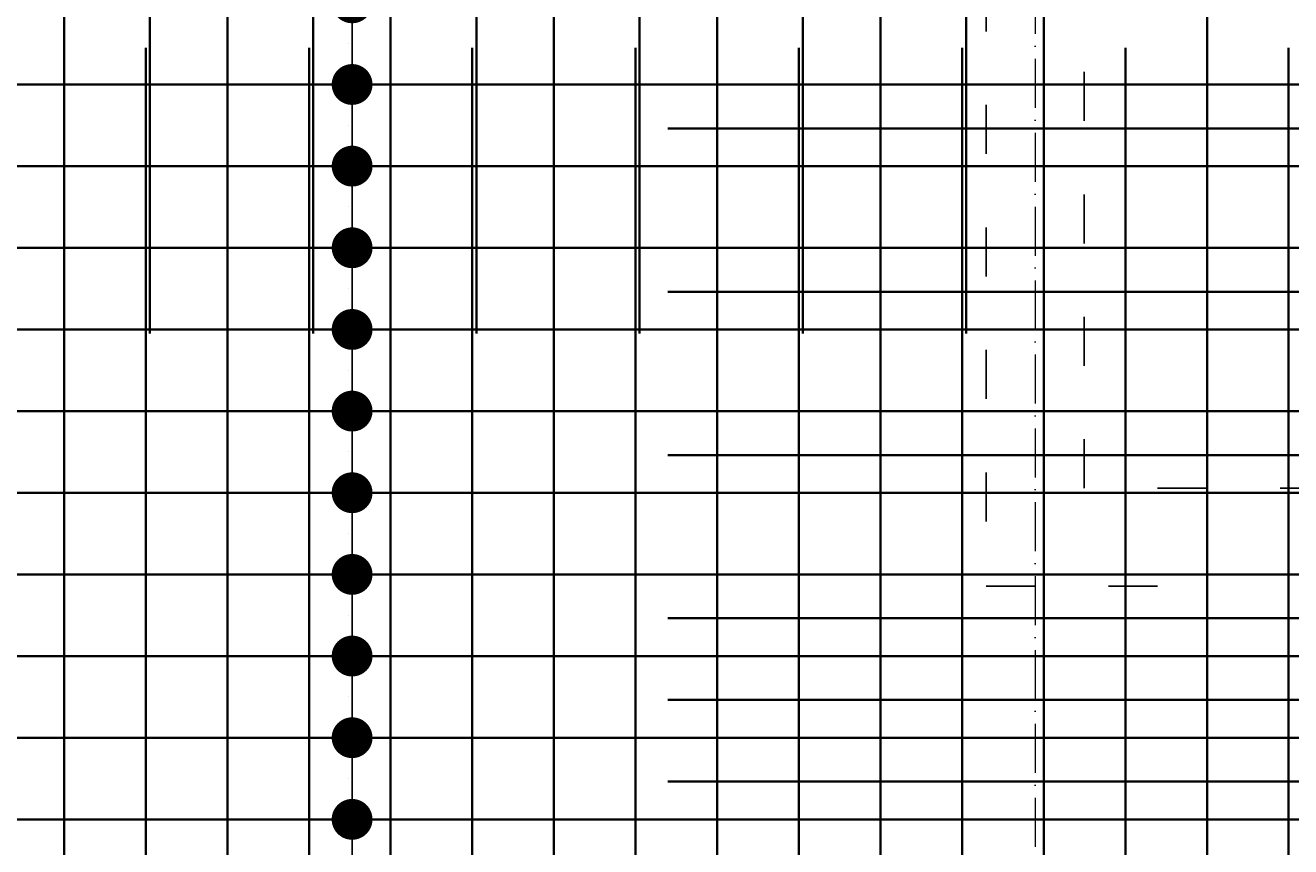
# Model space of a CAD drawing. Header units: millimetres. Extents: x 300938 to 312016, y 11971 to 20881.
# Tile 156 of 239: x 307443 to 307753, y 19206 to 19407. Entities that reach past the tile are written whole.
import ezdxf

# ---------------------------------------------------------------- set-up
doc = ezdxf.new("R2010")
doc.units = ezdxf.units.MM
doc.linetypes.add('ACAD_ISO03W100', pattern=[30, 12, -18])
doc.linetypes.add('ACAD_ISO10W100', pattern=[18, 12, -3, 0, -3])
for name, color, linetype, lineweight in [('konstrukcja wymiary', 1, 'Continuous', 13), ('osie', 5, 'ACAD_ISO10W100', 13), ('zbrojenie płyty', 141, 'Continuous', 35)]:
    doc.layers.add(name, color=color, linetype=linetype, lineweight=lineweight)
doc.layers.add('przerywane', color=6, linetype='ACAD_ISO03W100')
doc.styles.get("Standard").update_dxf_attribs({"font": 'romand.shx', "oblique": 10})
doc.dimstyles.new('kropki', dxfattribs={"dimtxt": 0.001, "dimasz": 10, "dimexe": 1.25, "dimexo": 0.625, "dimgap": 1, "dimtad": 1, "dimtxsty": 'Standard', "dimblk": 'DOT', "dimcen": 2.5, "dimadec": 0, "dimazin": 0, "dimtfac": 1, "dimtmove": 0, "dimatfit": 3, "dimfxl": 1, "dimfxlon": 1, "dimarcsym": 0})

# ---------------------------------------------------------------- blocks, each defined once
blk = doc.blocks.new('_Dot')
at = {"color": 0, "linetype": 'ByBlock', "lineweight": -2}
blk.add_line((-0.5, 0), (-1, 0), dxfattribs=at)
at = {"color": 0, "linetype": 'ByBlock', "const_width": 0.5}
blk.add_lwpolyline([(-0.25, 0, 1), (0.25, 0, 1)], format="xyb", close=True, dxfattribs=at)
blk = doc.blocks.new('*D479')
at = {"layer": 'Defpoints', "color": 0, "transparency": 16777216}
for p in [(307532.56, 19432.24), (307523.12, 19412.24), (307532.56, 19412.24)]:
    blk.add_point(p, dxfattribs=at)
at = {"layer": 'konstrukcja wymiary', "color": 0, "lineweight": -2, "transparency": 16777216}
for p, q in [((307523.12, 19442.24), (307523.12, 19452.24)), ((307524.12, 19432.24), (307521.87, 19432.24)), ((307523.12, 19432.24), (307523.12, 19412.24)), ((307524.12, 19412.24), (307521.87, 19412.24)), ((307523.12, 19402.24), (307523.12, 19392.24))]:
    blk.add_line(p, q, dxfattribs=at)
at = {"layer": 'konstrukcja wymiary', "color": 0, "lineweight": -2, "transparency": 16777216, "xscale": 10, "yscale": 10, "zscale": 10}
for p, rotation in [((307523.12, 19432.24), 270), ((307523.12, 19412.24), 90)]:
    blk.add_blockref('_Dot', p, dxfattribs=dict(at, rotation=rotation))
at = {"layer": 'konstrukcja wymiary', "color": 0, "transparency": 16777216, "insert": (307522.12, 19422.24), "char_height": 0.001, "attachment_point": 5, "rotation": 90}
blk.add_mtext('20', dxfattribs=at)
blk = doc.blocks.new('*D480')
at = {"layer": 'Defpoints', "color": 0, "transparency": 16777216}
for p in [(307532.56, 19412.24), (307523.12, 19392.24), (307532.56, 19392.24)]:
    blk.add_point(p, dxfattribs=at)
at = {"layer": 'konstrukcja wymiary', "color": 0, "lineweight": -2, "transparency": 16777216}
for p, q in [((307523.12, 19422.24), (307523.12, 19432.24)), ((307524.12, 19412.24), (307521.87, 19412.24)), ((307523.12, 19412.24), (307523.12, 19392.24)), ((307524.12, 19392.24), (307521.87, 19392.24)), ((307523.12, 19382.24), (307523.12, 19372.24))]:
    blk.add_line(p, q, dxfattribs=at)
at = {"layer": 'konstrukcja wymiary', "color": 0, "lineweight": -2, "transparency": 16777216, "xscale": 10, "yscale": 10, "zscale": 10}
for p, rotation in [((307523.12, 19412.24), 270), ((307523.12, 19392.24), 90)]:
    blk.add_blockref('_Dot', p, dxfattribs=dict(at, rotation=rotation))
at = {"layer": 'konstrukcja wymiary', "color": 0, "transparency": 16777216, "insert": (307522.12, 19402.24), "char_height": 0.001, "attachment_point": 5, "rotation": 90}
blk.add_mtext('20', dxfattribs=at)
blk = doc.blocks.new('*D481')
at = {"layer": 'Defpoints', "color": 0, "transparency": 16777216}
for p in [(307532.56, 19392.24), (307523.12, 19372.24), (307532.56, 19372.24)]:
    blk.add_point(p, dxfattribs=at)
at = {"layer": 'konstrukcja wymiary', "color": 0, "lineweight": -2, "transparency": 16777216}
for p, q in [((307523.12, 19402.24), (307523.12, 19412.24)), ((307524.12, 19392.24), (307521.87, 19392.24)), ((307523.12, 19392.24), (307523.12, 19372.24)), ((307524.12, 19372.24), (307521.87, 19372.24)), ((307523.12, 19362.24), (307523.12, 19352.24))]:
    blk.add_line(p, q, dxfattribs=at)
at = {"layer": 'konstrukcja wymiary', "color": 0, "lineweight": -2, "transparency": 16777216, "xscale": 10, "yscale": 10, "zscale": 10}
for p, rotation in [((307523.12, 19392.24), 270), ((307523.12, 19372.24), 90)]:
    blk.add_blockref('_Dot', p, dxfattribs=dict(at, rotation=rotation))
at = {"layer": 'konstrukcja wymiary', "color": 0, "transparency": 16777216, "insert": (307522.12, 19382.24), "char_height": 0.001, "attachment_point": 5, "rotation": 90}
blk.add_mtext('20', dxfattribs=at)
blk = doc.blocks.new('*D482')
at = {"layer": 'Defpoints', "color": 0, "transparency": 16777216}
for p in [(307532.56, 19372.24), (307523.12, 19352.24), (307532.56, 19352.24)]:
    blk.add_point(p, dxfattribs=at)
at = {"layer": 'konstrukcja wymiary', "color": 0, "lineweight": -2, "transparency": 16777216}
for p, q in [((307523.12, 19382.24), (307523.12, 19392.24)), ((307524.12, 19372.24), (307521.87, 19372.24)), ((307523.12, 19372.24), (307523.12, 19352.24)), ((307524.12, 19352.24), (307521.87, 19352.24)), ((307523.12, 19342.24), (307523.12, 19332.24))]:
    blk.add_line(p, q, dxfattribs=at)
at = {"layer": 'konstrukcja wymiary', "color": 0, "lineweight": -2, "transparency": 16777216, "xscale": 10, "yscale": 10, "zscale": 10}
for p, rotation in [((307523.12, 19372.24), 270), ((307523.12, 19352.24), 90)]:
    blk.add_blockref('_Dot', p, dxfattribs=dict(at, rotation=rotation))
at = {"layer": 'konstrukcja wymiary', "color": 0, "transparency": 16777216, "insert": (307522.12, 19362.24), "char_height": 0.001, "attachment_point": 5, "rotation": 90}
blk.add_mtext('20', dxfattribs=at)
blk = doc.blocks.new('*D483')
at = {"layer": 'Defpoints', "color": 0, "transparency": 16777216}
for p in [(307532.56, 19352.24), (307523.12, 19332.24), (307532.56, 19332.24)]:
    blk.add_point(p, dxfattribs=at)
at = {"layer": 'konstrukcja wymiary', "color": 0, "lineweight": -2, "transparency": 16777216}
for p, q in [((307523.12, 19362.24), (307523.12, 19372.24)), ((307524.12, 19352.24), (307521.87, 19352.24)), ((307523.12, 19352.24), (307523.12, 19332.24)), ((307524.12, 19332.24), (307521.87, 19332.24)), ((307523.12, 19322.24), (307523.12, 19312.24))]:
    blk.add_line(p, q, dxfattribs=at)
at = {"layer": 'konstrukcja wymiary', "color": 0, "lineweight": -2, "transparency": 16777216, "xscale": 10, "yscale": 10, "zscale": 10}
for p, rotation in [((307523.12, 19352.24), 270), ((307523.12, 19332.24), 90)]:
    blk.add_blockref('_Dot', p, dxfattribs=dict(at, rotation=rotation))
at = {"layer": 'konstrukcja wymiary', "color": 0, "transparency": 16777216, "insert": (307522.12, 19342.24), "char_height": 0.001, "attachment_point": 5, "rotation": 90}
blk.add_mtext('20', dxfattribs=at)
blk = doc.blocks.new('*D484')
at = {"layer": 'Defpoints', "color": 0, "transparency": 16777216}
for p in [(307532.56, 19332.24), (307523.12, 19312.24), (307532.56, 19312.24)]:
    blk.add_point(p, dxfattribs=at)
at = {"layer": 'konstrukcja wymiary', "color": 0, "lineweight": -2, "transparency": 16777216}
for p, q in [((307523.12, 19342.24), (307523.12, 19352.24)), ((307524.12, 19332.24), (307521.87, 19332.24)), ((307523.12, 19332.24), (307523.12, 19312.24)), ((307524.12, 19312.24), (307521.87, 19312.24)), ((307523.12, 19302.24), (307523.12, 19292.24))]:
    blk.add_line(p, q, dxfattribs=at)
at = {"layer": 'konstrukcja wymiary', "color": 0, "lineweight": -2, "transparency": 16777216, "xscale": 10, "yscale": 10, "zscale": 10}
for p, rotation in [((307523.12, 19332.24), 270), ((307523.12, 19312.24), 90)]:
    blk.add_blockref('_Dot', p, dxfattribs=dict(at, rotation=rotation))
at = {"layer": 'konstrukcja wymiary', "color": 0, "transparency": 16777216, "insert": (307522.12, 19322.24), "char_height": 0.001, "attachment_point": 5, "rotation": 90}
blk.add_mtext('20', dxfattribs=at)
blk = doc.blocks.new('*D485')
at = {"layer": 'Defpoints', "color": 0, "transparency": 16777216}
for p in [(307532.56, 19312.24), (307523.12, 19292.24), (307532.56, 19292.24)]:
    blk.add_point(p, dxfattribs=at)
at = {"layer": 'konstrukcja wymiary', "color": 0, "lineweight": -2, "transparency": 16777216}
for p, q in [((307523.12, 19322.24), (307523.12, 19332.24)), ((307524.12, 19312.24), (307521.87, 19312.24)), ((307523.12, 19312.24), (307523.12, 19292.24)), ((307524.12, 19292.24), (307521.87, 19292.24)), ((307523.12, 19282.24), (307523.12, 19272.24))]:
    blk.add_line(p, q, dxfattribs=at)
at = {"layer": 'konstrukcja wymiary', "color": 0, "lineweight": -2, "transparency": 16777216, "xscale": 10, "yscale": 10, "zscale": 10}
for p, rotation in [((307523.12, 19312.24), 270), ((307523.12, 19292.24), 90)]:
    blk.add_blockref('_Dot', p, dxfattribs=dict(at, rotation=rotation))
at = {"layer": 'konstrukcja wymiary', "color": 0, "transparency": 16777216, "insert": (307522.12, 19302.24), "char_height": 0.001, "attachment_point": 5, "rotation": 90}
blk.add_mtext('20', dxfattribs=at)
blk = doc.blocks.new('*D486')
at = {"layer": 'Defpoints', "color": 0, "transparency": 16777216}
for p in [(307532.56, 19292.24), (307523.12, 19272.24), (307532.56, 19272.24)]:
    blk.add_point(p, dxfattribs=at)
at = {"layer": 'konstrukcja wymiary', "color": 0, "lineweight": -2, "transparency": 16777216}
for p, q in [((307523.12, 19302.24), (307523.12, 19312.24)), ((307524.12, 19292.24), (307521.87, 19292.24)), ((307523.12, 19292.24), (307523.12, 19272.24)), ((307524.12, 19272.24), (307521.87, 19272.24)), ((307523.12, 19262.24), (307523.12, 19252.24))]:
    blk.add_line(p, q, dxfattribs=at)
at = {"layer": 'konstrukcja wymiary', "color": 0, "lineweight": -2, "transparency": 16777216, "xscale": 10, "yscale": 10, "zscale": 10}
for p, rotation in [((307523.12, 19292.24), 270), ((307523.12, 19272.24), 90)]:
    blk.add_blockref('_Dot', p, dxfattribs=dict(at, rotation=rotation))
at = {"layer": 'konstrukcja wymiary', "color": 0, "transparency": 16777216, "insert": (307522.12, 19282.24), "char_height": 0.001, "attachment_point": 5, "rotation": 90}
blk.add_mtext('20', dxfattribs=at)
blk = doc.blocks.new('*D487')
at = {"layer": 'Defpoints', "color": 0, "transparency": 16777216}
for p in [(307532.56, 19272.24), (307523.12, 19252.24), (307532.56, 19252.24)]:
    blk.add_point(p, dxfattribs=at)
at = {"layer": 'konstrukcja wymiary', "color": 0, "lineweight": -2, "transparency": 16777216}
for p, q in [((307523.12, 19282.24), (307523.12, 19292.24)), ((307524.12, 19272.24), (307521.87, 19272.24)), ((307523.12, 19272.24), (307523.12, 19252.24)), ((307524.12, 19252.24), (307521.87, 19252.24)), ((307523.12, 19242.24), (307523.12, 19232.24))]:
    blk.add_line(p, q, dxfattribs=at)
at = {"layer": 'konstrukcja wymiary', "color": 0, "lineweight": -2, "transparency": 16777216, "xscale": 10, "yscale": 10, "zscale": 10}
for p, rotation in [((307523.12, 19272.24), 270), ((307523.12, 19252.24), 90)]:
    blk.add_blockref('_Dot', p, dxfattribs=dict(at, rotation=rotation))
at = {"layer": 'konstrukcja wymiary', "color": 0, "transparency": 16777216, "insert": (307522.12, 19262.24), "char_height": 0.001, "attachment_point": 5, "rotation": 90}
blk.add_mtext('20', dxfattribs=at)
blk = doc.blocks.new('*D488')
at = {"layer": 'Defpoints', "color": 0, "transparency": 16777216}
for p in [(307532.56, 19252.24), (307523.12, 19232.24), (307532.56, 19232.24)]:
    blk.add_point(p, dxfattribs=at)
at = {"layer": 'konstrukcja wymiary', "color": 0, "lineweight": -2, "transparency": 16777216}
for p, q in [((307523.12, 19262.24), (307523.12, 19272.24)), ((307524.12, 19252.24), (307521.87, 19252.24)), ((307523.12, 19252.24), (307523.12, 19232.24)), ((307524.12, 19232.24), (307521.87, 19232.24)), ((307523.12, 19222.24), (307523.12, 19212.24))]:
    blk.add_line(p, q, dxfattribs=at)
at = {"layer": 'konstrukcja wymiary', "color": 0, "lineweight": -2, "transparency": 16777216, "xscale": 10, "yscale": 10, "zscale": 10}
for p, rotation in [((307523.12, 19252.24), 270), ((307523.12, 19232.24), 90)]:
    blk.add_blockref('_Dot', p, dxfattribs=dict(at, rotation=rotation))
at = {"layer": 'konstrukcja wymiary', "color": 0, "transparency": 16777216, "insert": (307522.12, 19242.24), "char_height": 0.001, "attachment_point": 5, "rotation": 90}
blk.add_mtext('20', dxfattribs=at)
blk = doc.blocks.new('*D489')
at = {"layer": 'Defpoints', "color": 0, "transparency": 16777216}
for p in [(307532.56, 19232.24), (307523.12, 19212.24), (307532.56, 19212.24)]:
    blk.add_point(p, dxfattribs=at)
at = {"layer": 'konstrukcja wymiary', "color": 0, "lineweight": -2, "transparency": 16777216}
for p, q in [((307523.12, 19242.24), (307523.12, 19252.24)), ((307524.12, 19232.24), (307521.87, 19232.24)), ((307523.12, 19232.24), (307523.12, 19212.24)), ((307524.12, 19212.24), (307521.87, 19212.24)), ((307523.12, 19202.24), (307523.12, 19192.24))]:
    blk.add_line(p, q, dxfattribs=at)
at = {"layer": 'konstrukcja wymiary', "color": 0, "lineweight": -2, "transparency": 16777216, "xscale": 10, "yscale": 10, "zscale": 10}
for p, rotation in [((307523.12, 19232.24), 270), ((307523.12, 19212.24), 90)]:
    blk.add_blockref('_Dot', p, dxfattribs=dict(at, rotation=rotation))
at = {"layer": 'konstrukcja wymiary', "color": 0, "transparency": 16777216, "insert": (307522.12, 19222.24), "char_height": 0.001, "attachment_point": 5, "rotation": 90}
blk.add_mtext('20', dxfattribs=at)
blk = doc.blocks.new('*D490')
at = {"layer": 'Defpoints', "color": 0, "transparency": 16777216}
for p in [(307532.56, 19212.24), (307523.12, 19192.24), (307532.56, 19192.24)]:
    blk.add_point(p, dxfattribs=at)
at = {"layer": 'konstrukcja wymiary', "color": 0, "lineweight": -2, "transparency": 16777216}
for p, q in [((307523.12, 19222.24), (307523.12, 19232.24)), ((307524.12, 19212.24), (307521.87, 19212.24)), ((307523.12, 19212.24), (307523.12, 19192.24)), ((307524.12, 19192.24), (307521.87, 19192.24)), ((307523.12, 19182.24), (307523.12, 19172.24))]:
    blk.add_line(p, q, dxfattribs=at)
at = {"layer": 'konstrukcja wymiary', "color": 0, "lineweight": -2, "transparency": 16777216, "xscale": 10, "yscale": 10, "zscale": 10}
for p, rotation in [((307523.12, 19212.24), 270), ((307523.12, 19192.24), 90)]:
    blk.add_blockref('_Dot', p, dxfattribs=dict(at, rotation=rotation))
at = {"layer": 'konstrukcja wymiary', "color": 0, "transparency": 16777216, "insert": (307522.12, 19202.24), "char_height": 0.001, "attachment_point": 5, "rotation": 90}
blk.add_mtext('20', dxfattribs=at)
blk = doc.blocks.new('*D491')
at = {"layer": 'Defpoints', "color": 0, "transparency": 16777216}
for p in [(307532.56, 19192.24), (307523.12, 19172.24), (307532.56, 19172.24)]:
    blk.add_point(p, dxfattribs=at)
at = {"layer": 'konstrukcja wymiary', "color": 0, "lineweight": -2, "transparency": 16777216}
for p, q in [((307523.12, 19202.24), (307523.12, 19212.24)), ((307524.12, 19192.24), (307521.87, 19192.24)), ((307523.12, 19192.24), (307523.12, 19172.24)), ((307524.12, 19172.24), (307521.87, 19172.24)), ((307523.12, 19162.24), (307523.12, 19152.24))]:
    blk.add_line(p, q, dxfattribs=at)
at = {"layer": 'konstrukcja wymiary', "color": 0, "lineweight": -2, "transparency": 16777216, "xscale": 10, "yscale": 10, "zscale": 10}
for p, rotation in [((307523.12, 19192.24), 270), ((307523.12, 19172.24), 90)]:
    blk.add_blockref('_Dot', p, dxfattribs=dict(at, rotation=rotation))
at = {"layer": 'konstrukcja wymiary', "color": 0, "transparency": 16777216, "insert": (307522.12, 19182.24), "char_height": 0.001, "attachment_point": 5, "rotation": 90}
blk.add_mtext('20', dxfattribs=at)

msp = doc.modelspace()

# ---------------------------------------------------------------- linework, layer by layer
at = {"layer": 'osie'}
msp.add_line((307690.44, 19760.509), (307690.44, 18286.332), dxfattribs=at)
at = {"layer": 'przerywane'}
for p, q in [((307678.44, 19567.224), (307678.44, 19269.324)), ((307702.44, 19293.324), (307702.44, 19567.224)), ((307762.44, 19293.324), (307702.44, 19293.324)), ((307678.44, 19269.324), (307738.44, 19269.324))]:
    msp.add_line(p, q, dxfattribs=at)
at = {"layer": 'zbrojenie płyty'}
for p, q in [((307452.558, 19602.224), (307452.558, 18602.224)), ((307473.558, 19602.224), (307473.558, 19331.224)), ((307492.558, 19602.224), (307492.558, 18602.224)), ((307513.558, 19602.224), (307513.558, 19331.224)), ((307532.558, 19602.224), (307532.558, 18602.224)), ((307553.558, 19602.224), (307553.558, 19331.224)), ((307572.558, 19602.224), (307572.558, 18602.224)), ((307593.558, 19602.224), (307593.558, 19331.224)), ((307612.558, 19602.224), (307612.558, 18602.224)), ((307633.558, 19602.224), (307633.558, 19331.224)), ((307652.558, 19602.224), (307652.558, 18602.224)), ((307673.558, 19602.224), (307673.558, 19331.224)), ((307692.558, 19602.224), (307692.558, 18759.224)), ((307732.558, 19602.224), (307732.558, 18759.224)), ((307472.558, 19401.224), (307472.558, 18401.224)), ((307512.558, 19401.224), (307512.558, 18401.224)), ((307552.558, 19401.224), (307552.558, 18401.224)), ((307592.558, 19401.224), (307592.558, 18401.224)), ((307632.558, 19401.224), (307632.558, 18401.224)), ((307672.558, 19401.224), (307672.558, 18676.224)), ((307712.558, 19401.224), (307712.558, 18759.224)), ((307752.558, 19401.224), (307752.558, 18676.224)), ((307232.132, 19392.243), (308432.132, 19392.243)), ((307600.44, 19381.483), (307900.44, 19381.483)), ((306930.44, 19372.243), (308130.44, 19372.243)), ((307232.132, 19352.243), (308432.132, 19352.243)), ((307600.44, 19341.483), (307900.44, 19341.483)), ((306930.44, 19332.243), (308130.44, 19332.243)), ((307232.132, 19312.243), (308432.132, 19312.243)), ((307600.44, 19301.483), (307900.44, 19301.483)), ((306930.44, 19292.243), (308130.44, 19292.243)), ((307232.132, 19272.243), (308432.132, 19272.243)), ((307600.44, 19261.483), (307900.44, 19261.483)), ((306930.44, 19252.243), (308130.44, 19252.243)), ((307600.44, 19241.483), (307900.44, 19241.483)), ((307232.132, 19232.243), (308432.132, 19232.243)), ((307600.44, 19221.483), (307900.44, 19221.483)), ((306930.44, 19212.243), (308130.44, 19212.243))]:
    msp.add_line(p, q, dxfattribs=at)

# ---------------------------------------------------------------- dimensions: what is measured, and where the dimension line sits
at = {"layer": 'konstrukcja wymiary'}
for base, p1, p2, picture, middle in [((307523.116, 19412.243), (307532.558, 19432.243), (307532.558, 19412.243), '*D479', (307522.115, 19422.243)), ((307523.116, 19392.243), (307532.558, 19412.243), (307532.558, 19392.243), '*D480', (307522.115, 19402.243)), ((307523.116, 19372.243), (307532.558, 19392.243), (307532.558, 19372.243), '*D481', (307522.115, 19382.243)), ((307523.116, 19352.243), (307532.558, 19372.243), (307532.558, 19352.243), '*D482', (307522.115, 19362.243)), ((307523.116, 19332.243), (307532.558, 19352.243), (307532.558, 19332.243), '*D483', (307522.115, 19342.243)), ((307523.116, 19312.243), (307532.558, 19332.243), (307532.558, 19312.243), '*D484', (307522.115, 19322.243)), ((307523.116, 19292.243), (307532.558, 19312.243), (307532.558, 19292.243), '*D485', (307522.115, 19302.243)), ((307523.116, 19272.243), (307532.558, 19292.243), (307532.558, 19272.243), '*D486', (307522.115, 19282.243)), ((307523.116, 19252.243), (307532.558, 19272.243), (307532.558, 19252.243), '*D487', (307522.115, 19262.243)), ((307523.116, 19232.243), (307532.558, 19252.243), (307532.558, 19232.243), '*D488', (307522.115, 19242.243)), ((307523.116, 19212.243), (307532.558, 19232.243), (307532.558, 19212.243), '*D489', (307522.115, 19222.243)), ((307523.116, 19192.243), (307532.558, 19212.243), (307532.558, 19192.243), '*D490', (307522.115, 19202.243)), ((307523.116, 19172.243), (307532.558, 19192.243), (307532.558, 19172.243), '*D491', (307522.115, 19182.243))]:
    dim = msp.add_linear_dim(base=base, p1=p1, p2=p2, angle=90, dimstyle='kropki', override={"dimtmove": 1}, dxfattribs=at)
    dim.commit()
    dim.dimension.update_dxf_attribs({"geometry": picture, "text_midpoint": middle})

doc.saveas('drawing.dxf')
